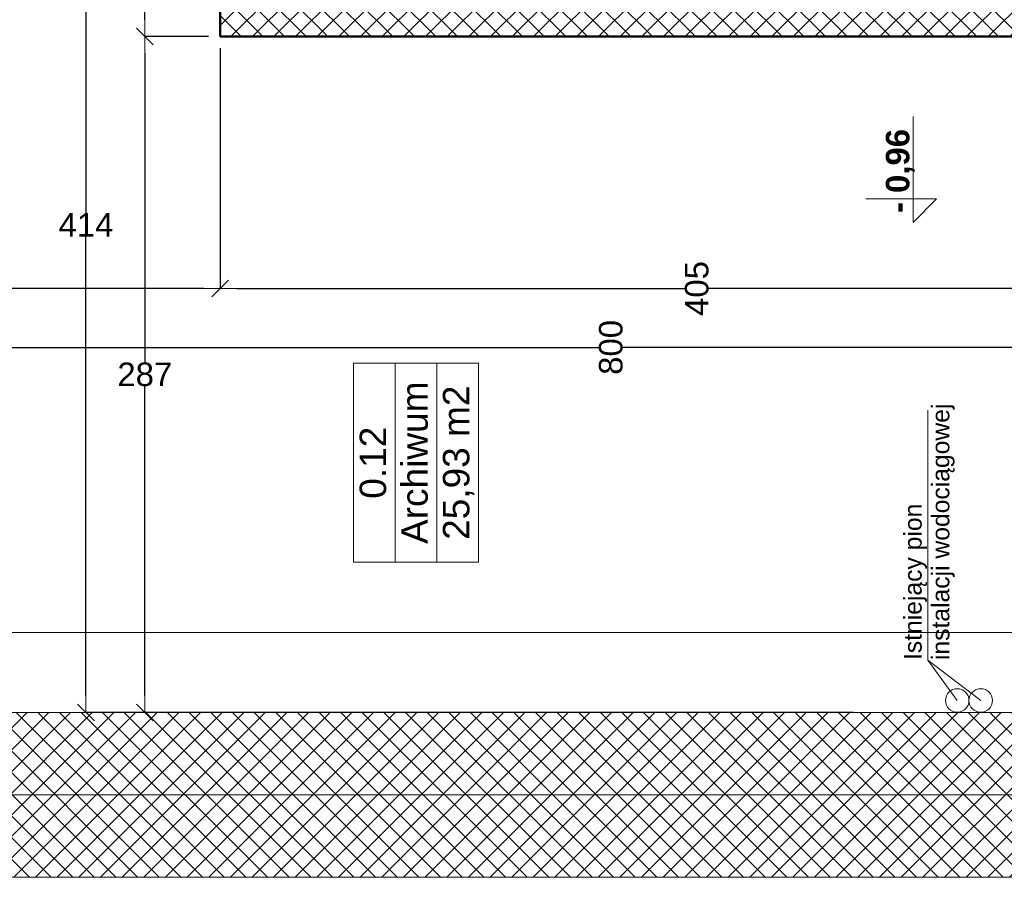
# Model space of a CAD drawing. Header units: millimetres. Extents: x 309006 to 595006, y -33000 to 67000.
# Tile 47 of 55: x 545201 to 549384, y 12862 to 16503. Entities that reach past the tile are written whole.
import ezdxf
from ezdxf.enums import TextEntityAlignment as Align

# ---------------------------------------------------------------- set-up
doc = ezdxf.new("R2010")
doc.units = ezdxf.units.MM
doc.header["$MEASUREMENT"] = 0
doc.linetypes.add('Przerywana 1_100', pattern=[100, 50, -50])
for name, color, linetype in [('Drzwi ArchiCAD', 7, 'Continuous'), ('Opisy', 7, 'Continuous'), ('Wymiary', 7, 'Continuous'), ('Ściany', 7, 'Continuous')]:
    doc.layers.add(name, color=color, linetype=linetype)
for name, color, linetype, lineweight in [('Drzwi ArchiCAD_Nr_pióra__21', 7, 'Continuous', 50), ('Drzwi ArchiCAD_Nr_pióra__3', 7, 'Continuous', 20), ('Drzwi ArchiCAD_Nr_pióra__4', 7, 'Continuous', 20), ('Instalacje_Nr_pióra__120', 7, 'Continuous', 5), ('Instalacje_Nr_pióra__246', 1, 'Continuous', 20), ('Metryczki pomieszczeń ArchiCADa_Nr_pióra__6', 7, 'Continuous', 13), ('Opisy_Nr_pióra__120', 7, 'Continuous', 5), ('Poziomy_Nr_pióra__6', 7, 'Continuous', 13), ('Znaczniki drzwi ArchiCADa_Nr_pióra__5', 7, 'Continuous', 5), ('Ściany_Nr_pióra__21', 7, 'Continuous', 50), ('Ściany_Nr_pióra__3', 7, 'Continuous', 20)]:
    doc.layers.add(name, color=color, linetype=linetype, lineweight=lineweight)
for name, color, linetype, lineweight, true_color in [('Drzwi ArchiCAD_Nr_pióra__82', 7, 'Continuous', 5, 0x4b4b4b), ('Instalacje_Nr_pióra__249', 7, 'Continuous', 20, 0x0000a0), ('Ściany_Nr_pióra__102', 7, 'Continuous', 5, 0x8c8c8c)]:
    doc.layers.add(name, color=color, linetype=linetype, lineweight=lineweight, true_color=true_color)
doc.styles.add('GENERATED_STYLE_1', font='arial.ttf')
doc.styles.add('GENERATED_STYLE_2', font='arial.ttf')
doc.dimstyles.new('GENERATED_STYLE__1', dxfattribs={"dimtxt": 100, "dimasz": 71.25, "dimexe": 0.18, "dimexo": 50, "dimgap": 0.09, "dimtad": 1, "dimdec": 0, "dimlfac": 0.1, "dimzin": 0, "dimdsep": 46, "dimtxsty": 'GENERATED_STYLE_1', "dimblk": 'ARROWHEAD_6', "dimblk1": 'ARROWHEAD_6', "dimblk2": 'ARROWHEAD_6', "dimcen": 0.09, "dimclrd": 7, "dimclre": 7, "dimclrt": 7, "dimazin": 0, "dimtfac": 1, "dimtdec": 4, "dimtmove": 0, "dimatfit": 3, "dimfxl": 1, "dimtolj": 1, "dimtzin": 0, "dimarcsym": 0})
doc.dimstyles.new('GENERATED_STYLE__2', dxfattribs={"dimtxt": 100, "dimasz": 71.25, "dimexe": 0.18, "dimexo": 50, "dimgap": 0.09, "dimtad": 1, "dimtih": 1, "dimtoh": 1, "dimdec": 0, "dimlfac": 0.1, "dimzin": 0, "dimdsep": 46, "dimtxsty": 'GENERATED_STYLE_1', "dimblk": 'ARROWHEAD_6', "dimblk1": 'ARROWHEAD_6', "dimblk2": 'ARROWHEAD_6', "dimcen": 0.09, "dimclrd": 7, "dimclre": 7, "dimclrt": 7, "dimazin": 0, "dimtfac": 1, "dimtdec": 4, "dimtmove": 0, "dimatfit": 3, "dimfxl": 1, "dimtolj": 1, "dimtzin": 0, "dimarcsym": 0})
pattern_1 = [(45, (0, 0), (-45.961939, 45.961939), []), (135, (0, 0), (45.961939, 45.961939), [])]

# ---------------------------------------------------------------- blocks, each defined once
blk = doc.blocks.new('Archiwum_0.12_48', base_point=(287059.2, 15054.9))
at = {"layer": 'Metryczki pomieszczeń ArchiCADa_Nr_pióra__6', "linetype": 'Continuous'}
for p, q in [((286636.4, 15320.1), (287482.1, 15320.1)), ((286636.4, 15143.3), (286636.4, 15320.1)), ((287482.1, 15320.1), (287482.1, 15143.3)), ((287482.1, 15143.3), (286636.4, 15143.3)), ((286636.4, 15143.3), (287482.1, 15143.3)), ((286636.4, 14966.5), (286636.4, 15143.3)), ((287482.1, 15143.3), (287482.1, 14966.5)), ((287482.1, 14966.5), (286636.4, 14966.5)), ((286636.4, 14966.5), (287482.1, 14966.5)), ((286636.4, 14789.7), (286636.4, 14966.5)), ((287482.1, 14966.5), (287482.1, 14789.7)), ((287482.1, 14789.7), (286636.4, 14789.7))]:
    blk.add_line(p, q, dxfattribs=at)
at = {"layer": 'Metryczki pomieszczeń ArchiCADa_Nr_pióra__6'}
for tag, style, p in [('ROOM_NUMBER', 'GENERATED_STYLE_2', (287059.2, 15294.3)), ('ROOM_NAME', 'GENERATED_STYLE_2', (287059.2, 15117.6)), ('ROOM_AREA', 'GENERATED_STYLE_1', (287059.2, 14940.8))]:
    blk.add_attdef(tag, text='', height=112.5, dxfattribs=dict(at, style=style)).set_placement(p, align=Align.TOP_CENTER)
blk = doc.blocks.new('Ściana_147', base_point=(288869, 15757.1))
at = {"layer": 'Ściany_Nr_pióra__102', "linetype": 'Continuous'}
h = blk.add_hatch(dxfattribs=at)
h.set_pattern_fill('Bloczki_betonowe', color=256, style=0, pattern_type=2)
h.set_pattern_definition(pattern_1)
h.paths.add_polyline_path([(289029, 15757.1), (290139, 15757.1), (290139, 15887.1), (288869, 15887.1)])
at = {"layer": 'Ściany_Nr_pióra__21', "linetype": 'Continuous', "flags": 128}
for points in [[(290139, 15887.1), (288869, 15887.1)], [(289029, 15757.1), (290139, 15757.1)]]:
    blk.add_lwpolyline(points, dxfattribs=at)
blk = doc.blocks.new('D1 Drzwi proste 13_5')
at = {"layer": 'Drzwi ArchiCAD_Nr_pióra__21', "linetype": 'Continuous'}
for p, q in [((-400, 0), (-400, -80)), ((400, 0), (400, -80))]:
    blk.add_line(p, q, dxfattribs=at)
at = {"layer": 'Drzwi ArchiCAD_Nr_pióra__3', "linetype": 'Continuous'}
blk.add_arc((350, 0), 700, 93.2758, 180, dxfattribs=at)
at = {"layer": 'Drzwi ArchiCAD_Nr_pióra__4', "linetype": 'Continuous'}
for p, q in [((350, 700), (310, 700)), ((310, 700), (310, 0)), ((350, 0), (350, 700)), ((-350, 0), (-400, 0)), ((-400, 0), (-400, -80)), ((-350, -80), (-350, 0)), ((310, 0), (350, 0)), ((400, 0), (350, 0)), ((350, 0), (350, -80)), ((400, -80), (400, 0)), ((-400, -80), (-350, -80)), ((350, -80), (400, -80))]:
    blk.add_line(p, q, dxfattribs=at)
at = {"layer": 'Drzwi ArchiCAD_Nr_pióra__82', "linetype": 'Przerywana 1_100'}
for p, q in [((-400, 0), (400, 0)), ((-400, -160), (400, -160))]:
    blk.add_line(p, q, dxfattribs=at)
blk = doc.blocks.new('Znacznik O 13_14')
at = {"layer": 'Znaczniki drzwi ArchiCADa_Nr_pióra__5', "linetype": 'Continuous'}
blk.add_line((0, -441.25), (0, 100), dxfattribs=at)
at = {"layer": 'Znaczniki drzwi ArchiCADa_Nr_pióra__5', "style": 'GENERATED_STYLE_1'}
for tag, p in [('AC_MarkerText_2', (-13.75, -356.4395)), ('AC_MarkerText_3', (161.25, -356.4395))]:
    blk.add_attdef(tag, text='', height=87.5, rotation=90, dxfattribs=at).set_placement(p, align=Align.BOTTOM_LEFT)
blk = doc.blocks.new('Ściana_148', base_point=(288869, 15757.1))
at = {"layer": 'Ściany_Nr_pióra__102', "linetype": 'Continuous'}
h = blk.add_hatch(dxfattribs=at)
h.set_pattern_fill('Bloczki_betonowe', color=256, style=0, pattern_type=2)
h.set_pattern_definition(pattern_1)
h.paths.add_polyline_path([(288869, 15887.1), (288869, 11837.1), (288949, 11837.1), (289029, 11837.1), (289029, 15757.1)])
h = blk.add_hatch(dxfattribs=at)
h.set_pattern_fill('Bloczki_betonowe', color=256, style=0, pattern_type=2)
h.set_pattern_definition(pattern_1)
h.paths.add_polyline_path([(288869, 9297.1), (288949, 9297.1), (289029, 9297.1), (289029, 11037.1), (288949, 11037.1), (288869, 11037.1)])
at = {"layer": 'Ściany_Nr_pióra__21', "linetype": 'Continuous'}
for p, q in [((288869, 11837.1), (288949, 11837.1)), ((288949, 11837.1), (289029, 11837.1)), ((288869, 11037.1), (288949, 11037.1)), ((288949, 11037.1), (289029, 11037.1)), ((288869, 9297.1), (288949, 9297.1)), ((288949, 9297.1), (289029, 9297.1)), ((288869, 8497.1), (288949, 8497.1)), ((288949, 8497.1), (289029, 8497.1))]:
    blk.add_line(p, q, dxfattribs=at)
at = {"layer": 'Ściany_Nr_pióra__21', "linetype": 'Continuous', "flags": 128}
for points in [[(288869, 15887.1), (288869, 11837.1)], [(289029, 11837.1), (289029, 15757.1)], [(288869, 11037.1), (288869, 10227.1)], [(289029, 9297.1), (289029, 11037.1)], [(288869, 10027.1), (288869, 9297.1)]]:
    blk.add_lwpolyline(points, dxfattribs=at)
at = {"layer": 'Drzwi ArchiCAD', "color": 251, "linetype": 'Continuous', "lineweight": 20, "true_color": 0x6a6a6a, "xscale": -1, "zscale": 1000, "rotation": 90}
for p in [(288869, 11437.1), (288869, 8897.1)]:
    blk.add_blockref('D1 Drzwi proste 13_5', p, dxfattribs=at)
at = {"layer": 'Znaczniki drzwi ArchiCADa_Nr_pióra__5'}
ref = blk.add_blockref('Znacznik O 13_14', (289029, 11437.1), dxfattribs=dict(at, rotation=270))
ref.add_attrib('AC_MarkerText_2', '80', dxfattribs={"color": 7, "height": 87.5, "rotation": 360, "style": 'GENERATED_STYLE_1'}).set_placement((288644, 11479.4), align=Align.BOTTOM_LEFT)
ref.add_attrib('AC_MarkerText_3', '190', dxfattribs={"color": 7, "height": 87.5, "rotation": 360, "style": 'GENERATED_STYLE_1'}).set_placement((288644, 11304.4), align=Align.BOTTOM_LEFT)
ref = blk.add_blockref('Znacznik O 13_14', (289029, 8897.1), dxfattribs=dict(at, rotation=270))
ref.add_attrib('AC_MarkerText_2', '70', dxfattribs={"color": 7, "height": 87.5, "rotation": 360, "style": 'GENERATED_STYLE_1'}).set_placement((288644, 8939.4), align=Align.BOTTOM_LEFT)
ref.add_attrib('AC_MarkerText_3', '190', dxfattribs={"color": 7, "height": 87.5, "rotation": 360, "style": 'GENERATED_STYLE_1'}).set_placement((288644, 8764.4), align=Align.BOTTOM_LEFT)
blk = doc.blocks.new('ARROWHEAD_6')
at = {"color": 0, "linetype": 'Continuous', "lineweight": 0}
for p, q in [((0, 0), (-1, 0)), ((-0.5, -0.5), (0.5, 0.5))]:
    blk.add_line(p, q, dxfattribs=at)
blk = doc.blocks.new('*D1484')
at = {"layer": 'Defpoints', "color": 0}
for p in [(545482.5, 17702.1), (548422.5, 17702.1), (548792.5, 13562.1)]:
    blk.add_point(p, dxfattribs=at)
at = {"layer": 'Wymiary', "color": 7, "linetype": 'Continuous', "lineweight": -2}
for p, q in [((548372.5, 17702.1), (545482.3, 17702.1)), ((545482.5, 17630.9), (545482.5, 15682.4)), ((545482.5, 13633.4), (545482.5, 15581.8)), ((548742.5, 13562.1), (545482.3, 13562.1))]:
    blk.add_line(p, q, dxfattribs=at)
at = {"layer": 'Wymiary', "color": 7, "lineweight": -2, "xscale": 71.25, "yscale": 71.25, "zscale": 71.25}
for p, rotation in [((545482.5, 17702.1), 90), ((545482.5, 13562.1), 270)]:
    blk.add_blockref('ARROWHEAD_6', p, dxfattribs=dict(at, rotation=rotation))
at = {"layer": 'Wymiary', "color": 7, "lineweight": 5, "insert": (545482.5, 15632.1), "char_height": 100, "attachment_point": 5, "style": 'GENERATED_STYLE_1'}
blk.add_mtext('\\A1;414', dxfattribs=at)
blk = doc.blocks.new('*D1485')
at = {"layer": 'Defpoints', "color": 0}
for p in [(545732.5, 16432.1), (546052.5, 16432.1), (548792.5, 13562.1)]:
    blk.add_point(p, dxfattribs=at)
at = {"layer": 'Wymiary', "color": 7, "linetype": 'Continuous', "lineweight": -2}
for p, q in [((546002.5, 16432.1), (545732.3, 16432.1)), ((545732.5, 16360.9), (545732.5, 15048.2)), ((545732.5, 13633.4), (545732.5, 14946)), ((548742.5, 13562.1), (545732.3, 13562.1))]:
    blk.add_line(p, q, dxfattribs=at)
at = {"layer": 'Wymiary', "color": 7, "lineweight": -2, "xscale": 71.25, "yscale": 71.25, "zscale": 71.25}
for p, rotation in [((545732.5, 16432.1), 90), ((545732.5, 13562.1), 270)]:
    blk.add_blockref('ARROWHEAD_6', p, dxfattribs=dict(at, rotation=rotation))
at = {"layer": 'Wymiary', "color": 7, "lineweight": 5, "insert": (545732.5, 14997.1), "char_height": 100, "attachment_point": 5, "style": 'GENERATED_STYLE_1'}
blk.add_mtext('\\A1;287', dxfattribs=at)
blk = doc.blocks.new('*D1486')
at = {"layer": 'Defpoints', "color": 0}
for p in [(545732.5, 17702.1), (548422.5, 17702.1), (546052.5, 16432.1)]:
    blk.add_point(p, dxfattribs=at)
at = {"layer": 'Wymiary', "color": 7, "linetype": 'Continuous', "lineweight": -2}
for p, q in [((548372.5, 17702.1), (545732.3, 17702.1)), ((545732.5, 17630.9), (545732.5, 17117.4)), ((545732.5, 16503.4), (545732.5, 17016.8)), ((546002.5, 16432.1), (545732.3, 16432.1))]:
    blk.add_line(p, q, dxfattribs=at)
at = {"layer": 'Wymiary', "color": 7, "lineweight": -2, "xscale": 71.25, "yscale": 71.25, "zscale": 71.25}
for p, rotation in [((545732.5, 17702.1), 90), ((545732.5, 16432.1), 270)]:
    blk.add_blockref('ARROWHEAD_6', p, dxfattribs=dict(at, rotation=rotation))
at = {"layer": 'Wymiary', "color": 7, "lineweight": 5, "insert": (545732.5, 17067.1), "char_height": 100, "attachment_point": 5, "style": 'GENERATED_STYLE_1'}
blk.add_mtext('\\A1;127', dxfattribs=at)
blk = doc.blocks.new('*D1493')
at = {"layer": 'Defpoints', "color": 0}
for p in [(543712.5, 15632.1), (543712.5, 15112.1), (551712.5, 14997.1)]:
    blk.add_point(p, dxfattribs=at)
at = {"layer": 'Wymiary', "color": 7, "linetype": 'Continuous', "lineweight": -2}
for p, q in [((543712.5, 15582.1), (543712.5, 15111.9)), ((543783.7, 15112.1), (547661.3, 15112.1)), ((551641.2, 15112.1), (547763.6, 15112.1)), ((551712.5, 15047.1), (551712.5, 15112.3))]:
    blk.add_line(p, q, dxfattribs=at)
at = {"layer": 'Wymiary', "color": 7, "lineweight": -2, "xscale": 71.25, "yscale": 71.25, "zscale": 71.25}
for p, rotation in [((543712.5, 15112.1), 180), ((551712.5, 15112.1), 360)]:
    blk.add_blockref('ARROWHEAD_6', p, dxfattribs=dict(at, rotation=rotation))
at = {"layer": 'Wymiary', "color": 7, "lineweight": 5, "insert": (547712.5, 15112.1), "char_height": 100, "attachment_point": 5, "rotation": 90, "style": 'GENERATED_STYLE_1'}
blk.add_mtext('\\A1;800', dxfattribs=at)
blk = doc.blocks.new('*D1530')
at = {"layer": 'Defpoints', "color": 0}
for p in [(546052.5, 16432.1), (550102.5, 16432.1), (546052.5, 15362.1)]:
    blk.add_point(p, dxfattribs=at)
at = {"layer": 'Wymiary', "color": 7, "linetype": 'Continuous', "lineweight": -2}
for p, q in [((546052.5, 16382.1), (546052.5, 15361.9)), ((550102.5, 16382.1), (550102.5, 15361.9)), ((546123.7, 15362.1), (548026.3, 15362.1)), ((550031.2, 15362.1), (548128.6, 15362.1))]:
    blk.add_line(p, q, dxfattribs=at)
at = {"layer": 'Wymiary', "color": 7, "lineweight": -2, "xscale": 71.25, "yscale": 71.25, "zscale": 71.25, "rotation": 180}
blk.add_blockref('ARROWHEAD_6', (546052.5, 15362.1), dxfattribs=at)
at = {"layer": 'Wymiary', "color": 7, "lineweight": -2, "xscale": 71.25, "yscale": 71.25, "zscale": 71.25}
blk.add_blockref('ARROWHEAD_6', (550102.5, 15362.1), dxfattribs=at)
at = {"layer": 'Wymiary', "color": 7, "lineweight": 5, "insert": (548077.5, 15362.1), "char_height": 100, "attachment_point": 5, "rotation": 90, "style": 'GENERATED_STYLE_1'}
blk.add_mtext('\\A1;405', dxfattribs=at)
blk = doc.blocks.new('*D1531')
at = {"layer": 'Defpoints', "color": 0}
for p in [(546052.5, 16432.1), (543712.5, 15632.1), (543712.5, 15362.1)]:
    blk.add_point(p, dxfattribs=at)
at = {"layer": 'Wymiary', "color": 7, "linetype": 'Continuous', "lineweight": -2}
for p, q in [((546052.5, 16382.1), (546052.5, 15361.9)), ((543712.5, 15582.1), (543712.5, 15361.9)), ((543783.7, 15362.1), (544831.3, 15362.1)), ((545981.2, 15362.1), (544933.6, 15362.1))]:
    blk.add_line(p, q, dxfattribs=at)
at = {"layer": 'Wymiary', "color": 7, "lineweight": -2, "xscale": 71.25, "yscale": 71.25, "zscale": 71.25, "rotation": 180}
blk.add_blockref('ARROWHEAD_6', (543712.5, 15362.1), dxfattribs=at)
at = {"layer": 'Wymiary', "color": 7, "lineweight": -2, "xscale": 71.25, "yscale": 71.25, "zscale": 71.25}
blk.add_blockref('ARROWHEAD_6', (546052.5, 15362.1), dxfattribs=at)
at = {"layer": 'Wymiary', "color": 7, "lineweight": 5, "insert": (544882.5, 15362.1), "char_height": 100, "attachment_point": 5, "rotation": 90, "style": 'GENERATED_STYLE_1'}
blk.add_mtext('\\A1;234', dxfattribs=at)

msp = doc.modelspace()

# ---------------------------------------------------------------- hatches: boundary and pattern name
at = {"layer": 'Ściany_Nr_pióra__102', "linetype": 'Continuous', "lineweight": 5}
h = msp.add_hatch(dxfattribs=at)
h.set_pattern_fill('Bloczki_betonowe', color=256, angle=90, style=0, pattern_type=2)
h.set_pattern_definition([(135, (561939.59, -272436.916), (-45.961939, -45.961939), []), (225, (561939.59, -272436.916), (-45.961939, 45.961939), [])])
h.paths.add_polyline_path([(554312.5, 13562.1), (543142.5, 13562.1), (543842.5, 12862.1), (554312.5, 12862.1)])

# ---------------------------------------------------------------- linework, layer by layer
at = {"layer": 'Instalacje_Nr_pióra__120', "linetype": 'Continuous', "lineweight": 5}
msp.add_line((549183.7, 13612.9), (549058.7, 13784.5), dxfattribs=at)
at = {"layer": 'Instalacje_Nr_pióra__120', "linetype": 'Continuous', "lineweight": 5, "flags": 128}
msp.add_lwpolyline([(549283.7, 13612.9), (549058.7, 13784.5), (549058.7, 14845.3)], dxfattribs=at)
at = {"layer": 'Instalacje_Nr_pióra__246', "linetype": 'Continuous', "lineweight": 5}
msp.add_circle((549283.7, 13612.9), 50, dxfattribs=at)
at = {"layer": 'Instalacje_Nr_pióra__249', "linetype": 'Continuous', "lineweight": 5}
msp.add_circle((549183.7, 13612.9), 50, dxfattribs=at)
at = {"layer": 'Opisy', "color": 9, "linetype": 'Continuous', "lineweight": 5, "flags": 128}
msp.add_lwpolyline([(551712.5, 16432.1), (546052.5, 16432.1), (546052.5, 17702.1), (543712.5, 17702.1), (543712.5, 13562.1), (551712.5, 13562.1)], close=True, dxfattribs=at)
at = {"layer": 'Opisy_Nr_pióra__120', "linetype": 'Continuous', "lineweight": 5}
msp.add_line((550531, 13212.1), (543242.5, 13212.1), dxfattribs=at)
at = {"layer": 'Poziomy_Nr_pióra__6', "linetype": 'Continuous', "lineweight": 5}
for p, q in [((548996.1, 15742.3), (548996.1, 16092.3)), ((549096.1, 15742.3), (548796.1, 15742.3)), ((549096.1, 15742.3), (548996.1, 15642.3)), ((548996.1, 15642.3), (548996.1, 15742.3))]:
    msp.add_line(p, q, dxfattribs=at)
at = {"layer": 'Ściany_Nr_pióra__21', "linetype": 'Continuous', "lineweight": 5, "flags": 128}
for points in [[(551712.5, 13562.1), (543712.5, 13562.1)], [(543842.5, 12862.1), (554312.5, 12862.1)]]:
    msp.add_lwpolyline(points, dxfattribs=at)
at = {"layer": 'Ściany_Nr_pióra__3', "linetype": 'Continuous', "lineweight": 5}
msp.add_line((551712.5, 13902.1), (543712.5, 13902.1), dxfattribs=at)

# ---------------------------------------------------------------- block references
at = {"layer": 'Opisy', "linetype": 'Continuous', "lineweight": 5}
ref = msp.add_blockref('Archiwum_0.12_48', (546884.7, 14622.3), dxfattribs=dict(at, rotation=90))
ref.add_attrib('ROOM_NAME', 'Archiwum', dxfattribs={"layer": 'Metryczki pomieszczeń ArchiCADa_Nr_pióra__6', "color": 7, "height": 112.5, "rotation": 90, "style": 'GENERATED_STYLE_2'}).set_placement((546822, 14622.3), align=Align.TOP_CENTER)
ref.add_attrib('ROOM_NUMBER', '0.12', dxfattribs={"layer": 'Metryczki pomieszczeń ArchiCADa_Nr_pióra__6', "color": 7, "height": 112.5, "rotation": 90, "style": 'GENERATED_STYLE_2'}).set_placement((546645.2, 14622.3), align=Align.TOP_CENTER)
ref.add_attrib('ROOM_AREA', '25,93 m2', dxfattribs={"layer": 'Metryczki pomieszczeń ArchiCADa_Nr_pióra__6', "color": 7, "height": 112.5, "rotation": 90, "style": 'GENERATED_STYLE_1'}).set_placement((546998.8, 14622.3), align=Align.TOP_CENTER)
at = {"layer": 'Ściany', "lineweight": 5, "rotation": 90}
for name in ['Ściana_147', 'Ściana_148']:
    msp.add_blockref(name, (546182.5, 16432.1), dxfattribs=at)

# ---------------------------------------------------------------- texts
at = {"layer": 'Instalacje_Nr_pióra__120', "linetype": 'Continuous', "lineweight": 5, "insert": (549065.3, 13784.5), "char_height": 75, "attachment_point": 4, "rotation": 90, "line_spacing_factor": 0.940037, "style": 'GENERATED_STYLE_1'}
msp.add_mtext('\\A1;{\\fArial|b0|i0|c238|p38;Istniejący pion\\P\\fArial|b0|i0|c238|p38;instalacji wodociągowej}', dxfattribs=at)
at = {"layer": 'Poziomy_Nr_pióra__6', "linetype": 'Continuous', "lineweight": 5, "insert": (549003, 15682.3), "char_height": 100, "attachment_point": 7, "rotation": 90, "style": 'GENERATED_STYLE_2'}
msp.add_mtext('\\A1;{\\fArial|b1|i0|c238|p38;- 0,96}', dxfattribs=at)

# ---------------------------------------------------------------- dimensions: what is measured, and where the dimension line sits
at = {"layer": 'Wymiary', "linetype": 'Continuous', "lineweight": 5}
for base, p1, p2, picture, middle in [((545482.5, 17702.1), (548792.5, 13562.1), (548422.5, 17702.1), '*D1484', (545482.5, 15632.1)), ((545732.5, 17702.1), (546052.5, 16432.1), (548422.5, 17702.1), '*D1486', (545732.5, 17067.1)), ((545732.5, 16432.1), (548792.5, 13562.1), (546052.5, 16432.1), '*D1485', (545732.5, 14997.1))]:
    dim = msp.add_linear_dim(base=base, p1=p1, p2=p2, angle=90, dimstyle='GENERATED_STYLE__2', dxfattribs=at)
    dim.commit()
    dim.dimension.update_dxf_attribs({"geometry": picture, "text_midpoint": middle, "dimtype": 160})
for base, p1, p2, picture, middle in [((543712.5, 15362.1), (546052.5, 16432.1), (543712.5, 15632.1), '*D1531', (544882.5, 15362.1)), ((546052.5, 15362.1), (550102.5, 16432.1), (546052.5, 16432.1), '*D1530', (548077.5, 15362.1)), ((543712.5, 15112.1), (551712.5, 14997.1), (543712.5, 15632.1), '*D1493', (547712.5, 15112.1))]:
    dim = msp.add_linear_dim(base=base, p1=p1, p2=p2, angle=180, dimstyle='GENERATED_STYLE__1', dxfattribs=at)
    dim.commit()
    dim.dimension.update_dxf_attribs({"geometry": picture, "text_midpoint": middle, "dimtype": 160, "text_rotation": 90})

doc.saveas('drawing.dxf')
